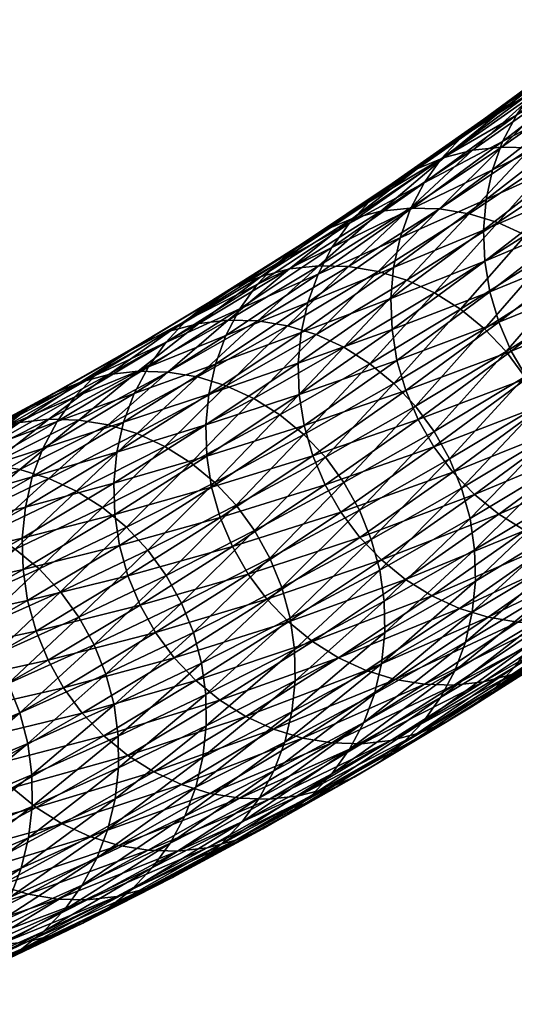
# Model space of a CAD drawing. Header units: centimetres. Extents: x -1886 to 2760, y -2774 to 68.
# Tile 42 of 77: x 0.897 to 1.247, y 59.888 to 60.585. Entities that reach past the tile are written whole.
import ezdxf

# ---------------------------------------------------------------- set-up
doc = ezdxf.new("R2010")
doc.units = ezdxf.units.CM
doc.layers.get('0').update_dxf_attribs({"true_color": 0x086e87})

msp = doc.modelspace()

# ---------------------------------------------------------------- meshes
at = {"color": 9, "true_color": 0xc1c1c1}
mesh = msp.add_polyface(dxfattribs=at)
corners = [(1.229767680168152, 60.39229965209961, -1122.025634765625), (1.295494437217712, 60.4431266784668, -1122.156127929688), (1.301878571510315, 60.42184448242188, -1122.155151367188), (1.23608124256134, 60.37096405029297, -1122.0244140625), (1.310805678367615, 60.40140533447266, -1122.153686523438), (1.226174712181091, 60.41412734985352, -1122.026245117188), (1.291827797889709, 60.46489715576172, -1122.156616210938), (1.22529661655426, 60.43607711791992, -1122.026245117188), (1.290871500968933, 60.48678588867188, -1122.156616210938), (1.231639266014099, 60.47881317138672, -1122.02490234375), (1.29706346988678, 60.5294075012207, -1122.154907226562), (1.292618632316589, 60.50841522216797, -1122.156005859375), (1.227118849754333, 60.457763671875, -1122.02587890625), (1.23884642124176, 60.49884796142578, -1122.0234375), (1.304200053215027, 60.54938507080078, -1122.1533203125), (1.24855363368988, 60.51755523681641, -1122.021606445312), (1.313838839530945, 60.56804275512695, -1122.151245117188), (1.325793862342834, 60.58506011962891, -1122.148803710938), (1.260571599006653, 60.53462600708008, -1122.019165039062), (1.274713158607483, 60.54974746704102, -1122.016479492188), (1.160463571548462, 60.36574172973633, -1121.8955078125), (1.159658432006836, 60.38774490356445, -1121.895751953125), (1.166152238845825, 60.43059539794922, -1121.894653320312), (1.161557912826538, 60.40948867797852, -1121.8955078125), (1.173431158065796, 60.45067977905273, -1121.893310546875), (1.183208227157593, 60.46943664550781, -1121.8916015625), (1.209491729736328, 60.50172424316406, -1121.88671875), (1.195290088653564, 60.48655700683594, -1121.889404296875), (1.225621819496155, 60.51462554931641, -1121.883666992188), (1.290787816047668, 60.56261825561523, -1122.013305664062), (1.160496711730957, 60.468994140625, -1121.753784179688), (1.243359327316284, 60.52511215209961, -1121.88037109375), (1.308483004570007, 60.57307052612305, -1122.009887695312), (1.178282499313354, 60.47951126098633, -1121.75048828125), (1.327475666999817, 60.58094787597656, -1122.006225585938), (1.262388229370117, 60.53302001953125, -1121.876831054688), (1.282389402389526, 60.53818511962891, -1121.873046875), (1.217384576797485, 60.49263000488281, -1121.743286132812), (1.197352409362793, 60.48744201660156, -1121.7470703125), (1.238061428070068, 60.49491119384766, -1121.739379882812), (1.303046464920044, 60.54045104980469, -1121.869140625), (1.259019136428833, 60.49431991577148, -1121.735473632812), (1.173230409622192, 60.45171356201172, -1121.609497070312), (1.194203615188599, 60.45113372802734, -1121.605590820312), (1.170964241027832, 60.40062713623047, -1121.467529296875), (1.23551869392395, 60.44147491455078, -1121.59765625), (1.215086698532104, 60.44770812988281, -1121.6015625), (1.300334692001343, 60.48466873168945, -1121.7275390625), (1.279899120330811, 60.49089431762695, -1121.7314453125), (1.323994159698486, 60.53985595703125, -1121.865112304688), (1.190567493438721, 60.3916130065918, -1121.463623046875), (1.255135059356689, 60.43247222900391, -1121.593872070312), (1.209038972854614, 60.38003921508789, -1121.4599609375), (1.273627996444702, 60.42091369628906, -1121.590209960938), (1.319966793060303, 60.47567367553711, -1121.723754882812), (1.241355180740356, 60.35010528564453, -1121.453247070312), (1.306012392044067, 60.39102554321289, -1121.583618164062), (1.290688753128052, 60.40702438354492, -1121.586791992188), (1.226071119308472, 60.36613082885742, -1121.456420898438)]
mesh.append_faces([[corners[k] for k in face] for face in [(0, 1, 2), (2, 3, 0), (3, 2, 4), (1, 0, 5), (5, 6, 1), (6, 5, 7), (7, 8, 6), (9, 10, 11), (11, 12, 9), (12, 11, 8), (8, 7, 12), (10, 9, 13), (13, 14, 10), (14, 13, 15), (15, 16, 14), (17, 18, 19), (16, 15, 18), (20, 5, 0), (21, 7, 5), (22, 9, 12), (23, 12, 7), (24, 13, 9), (13, 24, 25), (25, 15, 13), (26, 19, 18), (18, 27, 26), (27, 18, 15), (15, 25, 27), (19, 26, 28), (28, 29, 19), (30, 28, 26), (29, 28, 31), (31, 32, 29), (33, 31, 28), (34, 35, 36), (32, 31, 35), (37, 36, 35), (35, 38, 37), (38, 35, 31), (31, 33, 38), (36, 37, 39), (39, 40, 36), (40, 39, 41), (42, 39, 37), (39, 42, 43), (43, 41, 39), (44, 45, 46), (45, 47, 48), (48, 46, 45), (46, 48, 41), (41, 43, 46), (49, 41, 48), (45, 44, 50), (50, 51, 45), (51, 50, 52), (52, 53, 51), (47, 45, 51), (54, 51, 53), (55, 56, 57), (58, 57, 53), (53, 52, 58)]], dxfattribs={"vtx2": -1, "color": 9})
mesh = msp.add_polyface(dxfattribs=at)
corners = [(1.226174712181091, 60.41412734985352, -1122.026245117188), (1.160463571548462, 60.36574172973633, -1121.8955078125), (1.159658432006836, 60.38774490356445, -1121.895751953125), (1.227118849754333, 60.457763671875, -1122.02587890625), (1.161557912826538, 60.40948867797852, -1121.8955078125), (1.166152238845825, 60.43059539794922, -1121.894653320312), (1.22529661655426, 60.43607711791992, -1122.026245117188), (1.100703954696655, 60.38473892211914, -1121.764038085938), (1.096035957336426, 60.36358261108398, -1121.7646484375), (1.231639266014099, 60.47881317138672, -1122.02490234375), (1.173431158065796, 60.45067977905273, -1121.893310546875), (1.108056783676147, 60.40487289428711, -1121.762939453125), (1.117903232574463, 60.42367935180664, -1121.76123046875), (1.183208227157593, 60.46943664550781, -1121.8916015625), (1.04282546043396, 60.36142349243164, -1121.632080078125), (1.052742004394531, 60.38027572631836, -1121.630615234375), (1.014492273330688, 60.37174987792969, -1121.49560546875), (1.079281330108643, 60.41272735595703, -1121.626220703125), (1.064957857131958, 60.39748382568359, -1121.628662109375), (1.144313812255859, 60.45605087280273, -1121.756591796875), (1.130052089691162, 60.44084548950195, -1121.759155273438), (1.209491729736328, 60.50172424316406, -1121.88671875), (1.195290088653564, 60.48655700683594, -1121.889404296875), (1.160496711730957, 60.468994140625, -1121.753784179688), (1.225621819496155, 60.51462554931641, -1121.883666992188), (1.178282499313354, 60.47951126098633, -1121.75048828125), (1.030787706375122, 60.38476181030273, -1121.492919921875), (1.095519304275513, 60.42570877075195, -1121.62353515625), (1.048672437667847, 60.39533996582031, -1121.489868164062), (1.113352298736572, 60.43625640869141, -1121.620361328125), (1.08792519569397, 60.40855026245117, -1121.483032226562), (1.152528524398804, 60.44942092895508, -1121.61328125), (1.132463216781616, 60.4442138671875, -1121.616943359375), (1.067824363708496, 60.40332412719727, -1121.486572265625), (1.217384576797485, 60.49263000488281, -1121.743286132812), (1.197352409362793, 60.48744201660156, -1121.7470703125), (1.108651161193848, 60.41086196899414, -1121.479248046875), (1.173230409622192, 60.45171356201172, -1121.609497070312), (1.129644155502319, 60.41028213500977, -1121.475341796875), (1.194203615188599, 60.45113372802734, -1121.605590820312), (1.215086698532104, 60.44770812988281, -1121.6015625), (1.150532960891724, 60.40686416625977, -1121.471435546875), (1.170964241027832, 60.40062713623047, -1121.467529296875), (1.023675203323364, 60.37000274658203, -1121.352416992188), (1.003538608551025, 60.36476135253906, -1121.355834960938), (1.044430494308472, 60.37232971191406, -1121.3486328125), (1.065438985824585, 60.37176513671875, -1121.344848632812), (1.106770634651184, 60.36211013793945, -1121.337036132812), (1.086339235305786, 60.36834716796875, -1121.340942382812), (1.126365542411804, 60.35308837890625, -1121.333129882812), (1.190567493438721, 60.3916130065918, -1121.463623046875)]
mesh.append_faces([[corners[k] for k in face] for face in [(0, 1, 2), (3, 4, 5), (6, 2, 4), (7, 5, 4), (4, 8, 7), (8, 4, 2), (9, 5, 10), (5, 7, 11), (11, 10, 5), (10, 11, 12), (12, 13, 10), (14, 11, 7), (11, 14, 15), (15, 12, 11), (16, 17, 18), (17, 19, 20), (20, 18, 17), (18, 20, 12), (12, 15, 18), (19, 21, 22), (22, 20, 19), (20, 22, 13), (13, 12, 20), (21, 19, 23), (24, 23, 25), (17, 16, 26), (26, 27, 17), (27, 26, 28), (28, 29, 27), (19, 17, 27), (27, 23, 19), (23, 27, 29), (29, 25, 23), (30, 31, 32), (32, 33, 30), (31, 34, 35), (35, 32, 31), (33, 32, 29), (29, 28, 33), (32, 35, 25), (25, 29, 32), (31, 30, 36), (36, 37, 31), (37, 36, 38), (38, 39, 37), (34, 31, 37), (40, 41, 42), (41, 40, 39), (39, 38, 41), (43, 30, 33), (33, 44, 43), (44, 33, 28), (30, 43, 45), (45, 36, 30), (36, 45, 46), (46, 38, 36), (47, 42, 41), (48, 41, 38), (38, 46, 48), (49, 50, 42)]], dxfattribs={"vtx2": -1, "color": 9})
mesh = msp.add_polyface(dxfattribs=at)
corners = [(1.13758373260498, 60.2185173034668, -1121.755249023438), (1.203567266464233, 60.26475524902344, -1121.886840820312), (1.218975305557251, 60.24881744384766, -1121.883911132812), (1.152948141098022, 60.20254516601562, -1121.752197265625), (1.124259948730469, 60.23637390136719, -1121.757934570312), (1.19019079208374, 60.28257369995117, -1121.889526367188), (1.113146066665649, 60.25576782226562, -1121.76025390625), (1.179021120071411, 60.30192565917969, -1121.891723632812), (1.058479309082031, 60.19255065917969, -1121.626098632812), (1.047421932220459, 60.21198654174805, -1121.628540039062), (1.032645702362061, 60.25409698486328, -1121.632080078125), (1.098242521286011, 60.29779434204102, -1121.763549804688), (1.104414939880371, 60.27635955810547, -1121.762084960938), (1.038753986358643, 60.23262023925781, -1121.630493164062), (1.23608124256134, 60.37096405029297, -1122.0244140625), (1.170226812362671, 60.32247161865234, -1121.893432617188), (1.16398286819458, 60.34385681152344, -1121.894775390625), (1.229767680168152, 60.39229965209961, -1122.025634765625), (1.160463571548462, 60.36574172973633, -1121.8955078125), (1.094793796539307, 60.31972885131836, -1121.764404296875), (1.094062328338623, 60.3417854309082, -1121.764770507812), (1.159658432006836, 60.38774490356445, -1121.895751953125), (1.029268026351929, 60.27608108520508, -1121.633056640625), (1.028608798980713, 60.29818725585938, -1121.633544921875), (1.035399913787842, 60.34123611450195, -1121.633178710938), (1.100703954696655, 60.38473892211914, -1121.764038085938), (1.096035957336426, 60.36358261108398, -1121.7646484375), (1.030658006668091, 60.32003021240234, -1121.633666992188), (1.04282546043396, 60.36142349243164, -1121.632080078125), (1.150532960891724, 60.40686416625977, -1121.471435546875), (1.086339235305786, 60.36834716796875, -1121.340942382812), (1.106770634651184, 60.36211013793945, -1121.337036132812), (1.043038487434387, 60.32589340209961, -1121.206298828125), (1.02260410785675, 60.33213424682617, -1121.210205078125), (1.065438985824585, 60.37176513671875, -1121.344848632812), (1.170964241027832, 60.40062713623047, -1121.467529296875), (1.126365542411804, 60.35308837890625, -1121.333129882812), (1.062625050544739, 60.31686782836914, -1121.202392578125), (1.190567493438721, 60.3916130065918, -1121.463623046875), (1.144819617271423, 60.34149932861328, -1121.329345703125), (1.209038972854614, 60.38003921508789, -1121.4599609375), (1.081063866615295, 60.30526733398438, -1121.198608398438), (1.017871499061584, 60.27132034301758, -1121.067504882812), (1.050015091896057, 60.24127197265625, -1121.060546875), (1.113258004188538, 60.27525329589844, -1121.191650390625), (1.09804379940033, 60.29132461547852, -1121.195068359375), (1.03482973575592, 60.25736236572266, -1121.06396484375), (1.226071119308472, 60.36613082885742, -1121.456420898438), (1.161824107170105, 60.32757186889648, -1121.325805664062), (1.177070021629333, 60.3115234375, -1121.322509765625), (1.12640106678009, 60.25727844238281, -1121.188598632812), (1.190256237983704, 60.29357147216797, -1121.319580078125), (1.137306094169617, 60.23774719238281, -1121.185913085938), (1.201207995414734, 60.27407073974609, -1121.31689453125), (1.063119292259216, 60.22327041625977, -1121.057373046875), (1.073976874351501, 60.20371246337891, -1121.054565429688), (1.209760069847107, 60.25336074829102, -1121.314697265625), (1.145803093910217, 60.21700668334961, -1121.183471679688), (1.151721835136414, 60.19540786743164, -1121.181640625)]
mesh.append_faces([[corners[k] for k in face] for face in [(0, 1, 2), (2, 3, 0), (1, 0, 4), (4, 5, 1), (5, 4, 6), (6, 7, 5), (8, 4, 0), (9, 6, 4), (10, 11, 12), (12, 13, 10), (13, 12, 6), (6, 9, 13), (14, 15, 16), (11, 16, 15), (15, 12, 11), (12, 15, 7), (7, 6, 12), (17, 16, 18), (16, 11, 19), (19, 18, 16), (18, 19, 20), (20, 21, 18), (11, 10, 22), (22, 19, 11), (23, 20, 19), (24, 25, 26), (26, 27, 24), (27, 26, 20), (21, 20, 26), (25, 24, 28), (29, 30, 31), (32, 31, 30), (33, 30, 34), (35, 31, 36), (31, 32, 37), (37, 36, 31), (38, 36, 39), (39, 40, 38), (36, 37, 41), (41, 39, 36), (42, 41, 37), (43, 44, 45), (45, 46, 43), (46, 45, 41), (47, 48, 49), (40, 39, 48), (44, 49, 48), (48, 45, 44), (45, 48, 39), (39, 41, 45), (49, 44, 50), (50, 51, 49), (51, 50, 52), (52, 53, 51), (44, 43, 54), (54, 50, 44), (50, 54, 55), (55, 52, 50), (56, 57, 58), (57, 56, 53), (53, 52, 57)]], dxfattribs={"vtx2": -1, "color": 9})
mesh = msp.add_polyface(dxfattribs=at)
corners = [(1.26960289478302, 60.31338500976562, -1122.018310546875), (1.335584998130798, 60.36441421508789, -1122.149291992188), (1.351088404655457, 60.34855270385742, -1122.146484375), (1.285058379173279, 60.29748153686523, -1122.015380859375), (1.368298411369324, 60.33477783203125, -1122.143310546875), (1.302226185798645, 60.28367614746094, -1122.012084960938), (1.256172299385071, 60.33116149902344, -1122.020751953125), (1.322099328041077, 60.38214492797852, -1122.151733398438), (1.244941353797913, 60.35047149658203, -1122.022827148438), (1.310805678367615, 60.40140533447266, -1122.153686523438), (1.23608124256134, 60.37096405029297, -1122.0244140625), (1.34512186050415, 60.31158828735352, -1121.574829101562), (1.280239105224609, 60.2705192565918, -1121.443969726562), (1.283549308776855, 60.24848937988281, -1121.442749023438), (1.348499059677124, 60.28960418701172, -1121.57373046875), (1.284135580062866, 60.22634124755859, -1121.442138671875), (1.349158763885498, 60.26750183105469, -1121.5732421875), (1.277198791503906, 60.18319702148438, -1121.442260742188), (1.342367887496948, 60.22444915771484, -1121.57373046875), (1.347108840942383, 60.24565505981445, -1121.5732421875), (1.282014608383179, 60.20444869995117, -1121.44189453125), (1.27429986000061, 60.21448135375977, -1121.873291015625), (1.340469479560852, 60.26321792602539, -1122.0048828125), (1.360923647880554, 60.25700759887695, -1122.0009765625), (1.294743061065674, 60.2082633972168, -1121.869384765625), (1.381801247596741, 60.25358581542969, -1121.996948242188), (1.315621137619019, 60.20483779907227, -1121.865356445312), (1.254650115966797, 60.22346115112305, -1121.877075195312), (1.320798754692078, 60.27217864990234, -1122.008666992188), (1.188561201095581, 60.17714309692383, -1121.7451171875), (1.236106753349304, 60.23497772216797, -1121.880615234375), (1.170041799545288, 60.18868255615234, -1121.748779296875), (1.203567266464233, 60.26475524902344, -1121.886840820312), (1.218975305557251, 60.24881744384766, -1121.883911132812), (1.152948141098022, 60.20254516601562, -1121.752197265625), (1.19019079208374, 60.28257369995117, -1121.889526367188), (1.179021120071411, 60.30192565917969, -1121.891723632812), (1.16398286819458, 60.34385681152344, -1121.894775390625), (1.229767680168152, 60.39229965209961, -1122.025634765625), (1.170226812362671, 60.32247161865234, -1121.893432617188), (1.290688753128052, 60.40702438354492, -1121.586791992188), (1.226071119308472, 60.36613082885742, -1121.456420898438), (1.241355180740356, 60.35010528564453, -1121.453247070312), (1.306012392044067, 60.39102554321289, -1121.583618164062), (1.254583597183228, 60.33218383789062, -1121.450317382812), (1.319287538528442, 60.37313461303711, -1121.580810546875), (1.265587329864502, 60.31271362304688, -1121.44775390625), (1.330345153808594, 60.35369873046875, -1121.578369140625), (1.339014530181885, 60.33306884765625, -1121.576293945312), (1.274196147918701, 60.29204177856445, -1121.445678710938), (1.215740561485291, 60.2318000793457, -1121.312866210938), (1.218981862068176, 60.20973205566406, -1121.311645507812), (1.219500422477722, 60.18753814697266, -1121.310791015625), (1.177070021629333, 60.3115234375, -1121.322509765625), (1.161824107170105, 60.32757186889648, -1121.325805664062), (1.209038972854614, 60.38003921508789, -1121.4599609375), (1.190256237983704, 60.29357147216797, -1121.319580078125), (1.201207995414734, 60.27407073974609, -1121.31689453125), (1.209760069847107, 60.25336074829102, -1121.314697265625), (1.151721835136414, 60.19540786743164, -1121.181640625)]
mesh.append_faces([[corners[k] for k in face] for face in [(0, 1, 2), (2, 3, 0), (4, 5, 3), (1, 0, 6), (6, 7, 1), (7, 6, 8), (8, 9, 7), (9, 8, 10), (11, 12, 13), (13, 14, 11), (14, 13, 15), (15, 16, 14), (17, 18, 19), (19, 20, 17), (20, 19, 16), (16, 15, 20), (21, 22, 23), (23, 24, 21), (25, 26, 24), (22, 21, 27), (27, 28, 22), (29, 27, 21), (28, 27, 30), (30, 5, 28), (31, 30, 27), (32, 0, 3), (3, 33, 32), (33, 3, 5), (5, 30, 33), (34, 33, 30), (0, 32, 35), (35, 6, 0), (6, 35, 36), (36, 8, 6), (37, 38, 10), (39, 10, 8), (8, 36, 39), (40, 41, 42), (43, 42, 44), (44, 45, 43), (45, 44, 46), (46, 47, 45), (12, 11, 48), (48, 49, 12), (49, 48, 47), (47, 46, 49), (12, 50, 51), (51, 13, 12), (13, 51, 52), (52, 15, 13), (53, 42, 41), (54, 41, 55), (42, 53, 56), (56, 44, 42), (44, 56, 57), (57, 46, 44), (50, 12, 49), (49, 58, 50), (58, 49, 46), (46, 57, 58), (59, 50, 58)]], dxfattribs={"vtx2": -1, "color": 9})
mesh = msp.add_polyface(dxfattribs=at)
corners = [(0.9672985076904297, 60.21276092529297, -1121.500244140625), (1.032645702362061, 60.25409698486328, -1121.632080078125), (1.038753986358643, 60.23262023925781, -1121.630493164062), (0.9639892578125, 60.23479080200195, -1121.501342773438), (1.029268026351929, 60.27608108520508, -1121.633056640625), (0.9634029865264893, 60.25694274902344, -1121.502075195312), (1.028608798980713, 60.29818725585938, -1121.633544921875), (1.094793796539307, 60.31972885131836, -1121.764404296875), (0.9703402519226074, 60.30008316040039, -1121.501831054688), (1.035399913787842, 60.34123611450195, -1121.633178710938), (1.030658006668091, 60.32003021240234, -1121.633666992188), (0.9655246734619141, 60.27883148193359, -1121.502197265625), (1.094062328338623, 60.3417854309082, -1121.764770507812), (0.9778366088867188, 60.32031631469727, -1121.5009765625), (1.04282546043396, 60.36142349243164, -1121.632080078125), (0.9878249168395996, 60.33921432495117, -1121.499633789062), (1.052742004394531, 60.38027572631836, -1121.630615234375), (1.064957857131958, 60.39748382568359, -1121.628662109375), (1.000107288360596, 60.35646057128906, -1121.497802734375), (1.014492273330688, 60.37174987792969, -1121.49560546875), (0.9056246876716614, 60.26127243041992, -1121.370361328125), (0.9131949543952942, 60.28154754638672, -1121.36962890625), (0.923251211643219, 60.30048370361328, -1121.368408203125), (0.9500501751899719, 60.33309555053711, -1121.364624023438), (0.9356024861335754, 60.31777191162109, -1121.36669921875), (0.9664040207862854, 60.34614181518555, -1121.362060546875), (1.030787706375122, 60.38476181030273, -1121.492919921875), (0.984340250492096, 60.35675048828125, -1121.359130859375), (1.048672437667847, 60.39533996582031, -1121.489868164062), (0.9204555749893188, 60.32046508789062, -1121.22802734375), (1.003538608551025, 60.36476135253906, -1121.355834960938), (0.9598745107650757, 60.33376312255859, -1121.221435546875), (1.023675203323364, 60.37000274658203, -1121.352416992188), (0.939698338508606, 60.32849502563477, -1121.224853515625), (0.980660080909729, 60.33609771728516, -1121.217895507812), (1.044430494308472, 60.37232971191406, -1121.3486328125), (1.001691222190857, 60.33554458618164, -1121.214111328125), (1.065438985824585, 60.37176513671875, -1121.344848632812), (0.9174405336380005, 60.30214691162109, -1121.086669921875), (0.9384945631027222, 60.30160140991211, -1121.0830078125), (0.9173425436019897, 60.26027297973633, -1120.943969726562), (0.9798620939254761, 60.29195785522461, -1121.0751953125), (0.9594236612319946, 60.29819488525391, -1121.0791015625), (1.043038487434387, 60.32589340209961, -1121.206298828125), (1.02260410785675, 60.33213424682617, -1121.210205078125), (1.086339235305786, 60.36834716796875, -1121.340942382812), (0.9369248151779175, 60.25123596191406, -1120.940063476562), (0.9994460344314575, 60.28292465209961, -1121.071411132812), (0.9553400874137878, 60.2396240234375, -1120.936279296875), (1.017871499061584, 60.27132034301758, -1121.067504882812), (1.062625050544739, 60.31686782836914, -1121.202392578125), (0.9874388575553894, 60.20954513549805, -1120.929077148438), (1.050015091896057, 60.24127197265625, -1121.060546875), (1.03482973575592, 60.25736236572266, -1121.06396484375), (0.9722785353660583, 60.22565078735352, -1120.932495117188), (1.081063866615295, 60.30526733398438, -1121.198608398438), (1.000505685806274, 60.1915283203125, -1120.925903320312), (1.063119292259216, 60.22327041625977, -1121.057373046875)]
mesh.append_faces([[corners[k] for k in face] for face in [(0, 1, 2), (1, 0, 3), (3, 4, 1), (4, 3, 5), (5, 6, 4), (7, 4, 6), (8, 9, 10), (10, 11, 8), (11, 10, 6), (6, 5, 11), (12, 6, 10), (9, 8, 13), (13, 14, 9), (14, 13, 15), (15, 16, 14), (17, 18, 19), (18, 17, 16), (16, 15, 18), (20, 8, 11), (21, 13, 8), (22, 15, 13), (23, 19, 18), (18, 24, 23), (24, 18, 15), (15, 22, 24), (19, 23, 25), (25, 26, 19), (26, 25, 27), (27, 28, 26), (29, 27, 25), (28, 27, 30), (31, 32, 30), (30, 33, 31), (33, 30, 27), (27, 29, 33), (32, 31, 34), (34, 35, 32), (35, 34, 36), (36, 37, 35), (38, 34, 31), (39, 36, 34), (40, 41, 42), (41, 43, 44), (44, 42, 41), (42, 44, 36), (36, 39, 42), (45, 44, 43), (37, 36, 44), (46, 47, 41), (47, 46, 48), (48, 49, 47), (43, 41, 47), (47, 50, 43), (50, 47, 49), (51, 52, 53), (53, 54, 51), (54, 53, 49), (49, 48, 54), (55, 49, 53), (56, 57, 52)]], dxfattribs={"vtx2": -1, "color": 9})
mesh = msp.add_polyface(dxfattribs=at)
corners = [(0.8985422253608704, 60.21804046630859, -1121.370239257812), (0.9634029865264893, 60.25694274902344, -1121.502075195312), (0.9639892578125, 60.23479080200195, -1121.501342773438), (0.9655246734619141, 60.27883148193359, -1121.502197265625), (0.9007354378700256, 60.23997497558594, -1121.370483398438), (0.9056246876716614, 60.26127243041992, -1121.370361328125), (0.8413556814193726, 60.22476959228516, -1121.238403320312), (0.8363953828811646, 60.20343399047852, -1121.238525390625), (0.9703402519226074, 60.30008316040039, -1121.501831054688), (0.9131949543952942, 60.28154754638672, -1121.36962890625), (0.8489977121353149, 60.24508285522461, -1121.237915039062), (0.9778366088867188, 60.32031631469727, -1121.5009765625), (0.923251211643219, 60.30048370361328, -1121.368408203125), (0.859125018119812, 60.26406097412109, -1121.23681640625), (0.7853440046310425, 60.21090698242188, -1121.105834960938), (0.795540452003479, 60.22992324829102, -1121.104858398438), (0.8226014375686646, 60.26267623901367, -1121.101684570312), (0.8860539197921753, 60.29674530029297, -1121.233276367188), (0.8715420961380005, 60.28138732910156, -1121.235229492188), (0.8080254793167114, 60.24728393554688, -1121.103515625), (0.9500501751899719, 60.33309555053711, -1121.364624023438), (0.9356024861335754, 60.31777191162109, -1121.36669921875), (0.9024661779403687, 60.3098258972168, -1121.230834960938), (0.9664040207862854, 60.34614181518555, -1121.362060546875), (0.9204555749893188, 60.32046508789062, -1121.22802734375), (0.7944208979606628, 60.25468826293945, -1120.964965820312), (0.857115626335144, 60.28644943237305, -1121.0966796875), (0.8390733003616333, 60.27578735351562, -1121.099365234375), (0.8340181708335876, 60.26807403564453, -1120.958740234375), (0.8966225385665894, 60.2997932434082, -1121.09033203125), (0.8764077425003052, 60.29450607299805, -1121.093627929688), (0.8137611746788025, 60.26276779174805, -1120.962036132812), (0.9598745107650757, 60.33376312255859, -1121.221435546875), (0.939698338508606, 60.32849502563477, -1121.224853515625), (0.8548692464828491, 60.27044296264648, -1120.955322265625), (0.9174405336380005, 60.30214691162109, -1121.086669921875), (0.8759492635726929, 60.2699089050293, -1120.95166015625), (0.9384945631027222, 60.30160140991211, -1121.0830078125), (0.980660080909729, 60.33609771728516, -1121.217895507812), (0.9594236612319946, 60.29819488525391, -1121.0791015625), (0.8968950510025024, 60.26651000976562, -1120.94775390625), (0.9173425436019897, 60.26027297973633, -1120.943969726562), (0.9798620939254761, 60.29195785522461, -1121.0751953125), (0.9369248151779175, 60.25123596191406, -1120.940063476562), (0.7930452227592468, 60.24096298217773, -1120.823608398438), (0.8141531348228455, 60.24044036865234, -1120.819946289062), (0.8555750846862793, 60.23081207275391, -1120.812255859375), (0.8351187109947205, 60.23704528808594, -1120.816162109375), (0.7946553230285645, 60.20352935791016, -1120.680419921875), (0.875159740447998, 60.22177124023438, -1120.808471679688), (0.8935675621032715, 60.21015167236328, -1120.804565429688), (0.9553400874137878, 60.2396240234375, -1120.936279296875)]
mesh.append_faces([[corners[k] for k in face] for face in [(0, 1, 2), (3, 4, 5), (4, 3, 1), (1, 0, 4), (6, 5, 4), (4, 7, 6), (7, 4, 0), (8, 5, 9), (5, 6, 10), (10, 9, 5), (11, 9, 12), (9, 10, 13), (13, 12, 9), (14, 10, 6), (15, 13, 10), (16, 17, 18), (18, 19, 16), (19, 18, 13), (13, 15, 19), (17, 20, 21), (21, 18, 17), (18, 21, 12), (12, 13, 18), (20, 17, 22), (22, 23, 20), (23, 22, 24), (25, 26, 27), (17, 16, 27), (27, 22, 17), (22, 27, 26), (26, 24, 22), (28, 29, 30), (30, 31, 28), (29, 32, 33), (33, 30, 29), (31, 30, 26), (26, 25, 31), (30, 33, 24), (24, 26, 30), (29, 28, 34), (34, 35, 29), (35, 34, 36), (36, 37, 35), (32, 29, 35), (38, 35, 37), (39, 40, 41), (40, 39, 37), (37, 36, 40), (42, 41, 43), (44, 34, 28), (34, 44, 45), (45, 36, 34), (46, 41, 40), (40, 47, 46), (47, 40, 36), (36, 45, 47), (48, 46, 47), (41, 46, 49), (49, 43, 41), (43, 49, 50), (50, 51, 43)]], dxfattribs={"vtx2": -1, "color": 9})
mesh = msp.add_polyface(dxfattribs=at)
corners = [(1.12263298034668, 60.13321685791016, -1121.613037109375), (1.056969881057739, 60.09167098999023, -1121.480590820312), (1.038497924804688, 60.10324478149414, -1121.484252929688), (1.006181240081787, 60.1331787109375, -1121.490966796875), (1.071754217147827, 60.17465972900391, -1121.623291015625), (1.087077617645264, 60.15866088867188, -1121.6201171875), (1.021466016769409, 60.11715316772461, -1121.48779296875), (1.104139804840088, 60.14477157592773, -1121.61669921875), (0.9929542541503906, 60.15110015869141, -1121.493896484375), (1.058479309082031, 60.19255065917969, -1121.626098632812), (0.9819502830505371, 60.17057037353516, -1121.496459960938), (1.047421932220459, 60.21198654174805, -1121.628540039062), (1.124259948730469, 60.23637390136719, -1121.757934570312), (1.038753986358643, 60.23262023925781, -1121.630493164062), (0.9733412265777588, 60.19124221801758, -1121.49853515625), (0.9672985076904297, 60.21276092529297, -1121.500244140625), (1.088281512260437, 60.16131591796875, -1121.050048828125), (1.025520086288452, 60.12948608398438, -1120.918212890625), (1.028573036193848, 60.1073112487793, -1120.91650390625), (1.091396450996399, 60.1391716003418, -1121.048461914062), (1.028889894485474, 60.08501052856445, -1120.915283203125), (1.091776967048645, 60.11690139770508, -1121.04736328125), (1.021389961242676, 60.04154968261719, -1120.914306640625), (1.08441436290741, 60.07351303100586, -1121.046630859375), (1.089445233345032, 60.09488677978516, -1121.046752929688), (1.026489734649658, 60.06295776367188, -1120.91455078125), (1.013606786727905, 60.02116394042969, -1120.91455078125), (1.076701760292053, 60.05316162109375, -1121.047119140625), (1.011270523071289, 60.04347610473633, -1121.343994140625), (1.076572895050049, 60.08265686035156, -1121.476684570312), (1.097003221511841, 60.07642364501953, -1121.472778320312), (1.031700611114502, 60.03723526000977, -1121.340087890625), (1.117895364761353, 60.072998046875, -1121.468872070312), (0.9916756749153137, 60.05249786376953, -1121.347778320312), (0.9732237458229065, 60.06407928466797, -1121.3515625), (0.940970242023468, 60.09405899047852, -1121.3583984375), (0.9562180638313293, 60.07801055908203, -1121.355102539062), (0.9277861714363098, 60.11200714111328, -1121.361450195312), (0.9168336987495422, 60.13150787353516, -1121.364013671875), (0.9023016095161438, 60.17377853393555, -1121.368041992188), (0.9082823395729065, 60.15221786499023, -1121.3662109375), (1.050015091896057, 60.24127197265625, -1121.060546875), (0.9874388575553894, 60.20954513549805, -1120.929077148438), (1.000505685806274, 60.1915283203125, -1120.925903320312), (1.063119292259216, 60.22327041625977, -1121.057373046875), (1.011319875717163, 60.17194366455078, -1120.922973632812), (1.073976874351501, 60.20371246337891, -1121.054565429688), (1.082421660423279, 60.18294525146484, -1121.052124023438), (1.019714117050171, 60.15114974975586, -1120.92041015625), (0.9635341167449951, 60.09989929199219, -1120.7861328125), (0.9665279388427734, 60.07769775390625, -1120.784301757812), (0.9667823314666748, 60.05536270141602, -1120.782958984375), (0.9643154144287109, 60.03328323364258, -1120.782104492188), (0.9256236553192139, 60.18004989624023, -1120.79736328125), (0.9722785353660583, 60.22565078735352, -1120.932495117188), (0.9386601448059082, 60.16201400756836, -1120.794067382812), (0.9494333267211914, 60.14241027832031, -1120.791137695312), (0.9577805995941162, 60.12158966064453, -1120.788452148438)]
mesh.append_faces([[corners[k] for k in face] for face in [(0, 1, 2), (3, 4, 5), (5, 6, 3), (6, 5, 7), (7, 2, 6), (4, 3, 8), (8, 9, 4), (9, 8, 10), (10, 11, 9), (12, 9, 11), (13, 14, 15), (14, 13, 11), (11, 10, 14), (16, 17, 18), (18, 19, 16), (19, 18, 20), (20, 21, 19), (22, 23, 24), (24, 25, 22), (25, 24, 21), (21, 20, 25), (26, 27, 23), (28, 29, 30), (30, 31, 28), (31, 30, 32), (29, 28, 33), (33, 1, 29), (1, 33, 34), (34, 2, 1), (35, 3, 6), (6, 36, 35), (36, 6, 2), (2, 34, 36), (3, 35, 37), (37, 8, 3), (38, 10, 8), (39, 15, 14), (40, 14, 10), (41, 42, 43), (44, 43, 45), (45, 46, 44), (17, 16, 47), (47, 48, 17), (48, 47, 46), (46, 45, 48), (17, 49, 50), (50, 18, 17), (18, 50, 51), (51, 20, 18), (52, 25, 20), (20, 51, 52), (53, 42, 54), (42, 53, 55), (55, 43, 42), (43, 55, 56), (56, 45, 43), (49, 17, 48), (48, 57, 49), (57, 48, 45), (45, 56, 57)]], dxfattribs={"vtx2": -1, "color": 9})
mesh = msp.add_polyface(dxfattribs=at)
corners = [(0.8762201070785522, 60.05727386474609, -1121.2255859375), (0.940970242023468, 60.09405899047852, -1121.3583984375), (0.9562180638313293, 60.07801055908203, -1121.355102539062), (0.8914352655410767, 60.04120254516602, -1121.22216796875), (0.9732237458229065, 60.06407928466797, -1121.3515625), (0.8630770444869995, 60.07524871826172, -1121.228637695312), (0.9277861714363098, 60.11200714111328, -1121.361450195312), (0.9929542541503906, 60.15110015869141, -1121.493896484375), (0.9168336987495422, 60.13150787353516, -1121.364013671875), (0.8521727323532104, 60.09477996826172, -1121.231323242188), (0.7989257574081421, 60.04079818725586, -1121.095581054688), (0.7880676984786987, 60.06035614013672, -1121.098388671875), (0.779624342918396, 60.08112716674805, -1121.100830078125), (0.843675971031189, 60.11552047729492, -1121.233642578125), (0.9733412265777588, 60.19124221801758, -1121.49853515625), (0.9082823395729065, 60.15221786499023, -1121.3662109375), (0.9023016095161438, 60.17377853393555, -1121.368041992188), (0.9819502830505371, 60.17057037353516, -1121.496459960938), (0.8377553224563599, 60.13711929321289, -1121.235595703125), (0.9672985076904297, 60.21276092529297, -1121.500244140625), (0.899060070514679, 60.19584655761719, -1121.369384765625), (0.9639892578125, 60.23479080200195, -1121.501342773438), (0.834579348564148, 60.15922546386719, -1121.237060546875), (0.8985422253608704, 60.21804046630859, -1121.370239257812), (0.834131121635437, 60.18145751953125, -1121.238037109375), (0.7776318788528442, 60.19055557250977, -1121.106201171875), (0.8413556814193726, 60.22476959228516, -1121.238403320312), (0.8363953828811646, 60.20343399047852, -1121.238525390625), (0.9635341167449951, 60.09989929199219, -1120.7861328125), (0.902414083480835, 60.07251358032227, -1120.653930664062), (0.9053521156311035, 60.0502815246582, -1120.651977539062), (0.9665279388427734, 60.07769775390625, -1120.784301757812), (0.9055464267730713, 60.02791976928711, -1120.650390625), (0.9667823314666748, 60.05536270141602, -1120.782958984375), (0.8451416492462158, 60.0250244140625, -1120.519287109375), (0.8555750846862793, 60.23081207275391, -1120.812255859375), (0.7946553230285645, 60.20352935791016, -1120.680419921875), (0.8142437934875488, 60.19449234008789, -1120.676635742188), (0.875159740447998, 60.22177124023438, -1120.808471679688), (0.8326458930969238, 60.18286895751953, -1120.672729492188), (0.8935675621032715, 60.21015167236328, -1120.804565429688), (0.8046615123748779, 60.12758255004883, -1120.533203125), (0.8646657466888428, 60.15274429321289, -1120.665405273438), (0.8495564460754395, 60.16887664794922, -1120.6689453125), (0.7895693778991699, 60.14372634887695, -1120.536865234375), (0.9722785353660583, 60.22565078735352, -1120.932495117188), (0.9104914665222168, 60.19617080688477, -1120.800903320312), (0.9256236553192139, 60.18004989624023, -1120.79736328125), (0.9553400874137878, 60.2396240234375, -1120.936279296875), (0.8776736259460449, 60.13468933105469, -1120.662109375), (0.9386601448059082, 60.16201400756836, -1120.794067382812), (0.8884105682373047, 60.11506652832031, -1120.659057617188), (0.9494333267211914, 60.14241027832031, -1120.791137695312), (0.8176412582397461, 60.10951614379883, -1120.52978515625), (0.8283431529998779, 60.08987426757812, -1120.526611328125), (0.8422574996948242, 60.04727935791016, -1120.521362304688), (0.8967125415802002, 60.09422302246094, -1120.65625), (0.8366024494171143, 60.06901168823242, -1120.523803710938), (0.9577805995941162, 60.12158966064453, -1120.788452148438)]
mesh.append_faces([[corners[k] for k in face] for face in [(0, 1, 2), (2, 3, 0), (3, 2, 4), (1, 0, 5), (5, 6, 1), (7, 6, 8), (6, 5, 9), (9, 8, 6), (10, 5, 0), (11, 9, 5), (12, 13, 9), (14, 15, 16), (17, 8, 15), (18, 16, 15), (15, 13, 18), (13, 15, 8), (8, 9, 13), (19, 16, 20), (20, 21, 19), (16, 18, 22), (22, 20, 16), (21, 20, 23), (20, 22, 24), (24, 23, 20), (25, 26, 27), (23, 24, 27), (28, 29, 30), (30, 31, 28), (31, 30, 32), (32, 33, 31), (34, 30, 29), (35, 36, 37), (37, 38, 35), (38, 37, 39), (39, 40, 38), (41, 42, 43), (44, 43, 39), (45, 46, 47), (46, 45, 48), (48, 40, 46), (42, 47, 46), (46, 43, 42), (43, 46, 40), (40, 39, 43), (47, 42, 49), (49, 50, 47), (50, 49, 51), (51, 52, 50), (42, 41, 53), (53, 49, 42), (49, 53, 54), (54, 51, 49), (55, 29, 56), (56, 57, 55), (57, 56, 51), (51, 54, 57), (29, 28, 58), (58, 56, 29), (56, 58, 52), (52, 51, 56)]], dxfattribs={"vtx2": -1, "color": 9})
mesh = msp.add_polyface(dxfattribs=at)
corners = [(1.225238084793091, 60.11626815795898, -1121.593505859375), (1.159610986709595, 60.07473373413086, -1121.461181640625), (1.138885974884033, 60.07242584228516, -1121.464965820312), (1.204537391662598, 60.11397171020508, -1121.597412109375), (1.117895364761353, 60.072998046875, -1121.468872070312), (1.183563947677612, 60.11455535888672, -1121.601318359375), (1.076572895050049, 60.08265686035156, -1121.476684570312), (1.142248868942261, 60.12421035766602, -1121.609130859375), (1.16267991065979, 60.11798095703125, -1121.605224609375), (1.097003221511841, 60.07642364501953, -1121.472778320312), (1.228627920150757, 60.16192626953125, -1121.737426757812), (1.056969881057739, 60.09167098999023, -1121.480590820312), (1.12263298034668, 60.13321685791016, -1121.613037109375), (1.038497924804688, 60.10324478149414, -1121.484252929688), (1.104139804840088, 60.14477157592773, -1121.61669921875), (1.208190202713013, 60.16815185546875, -1121.741333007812), (1.188561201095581, 60.17714309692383, -1121.7451171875), (1.170041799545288, 60.18868255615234, -1121.748779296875), (1.071754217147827, 60.17465972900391, -1121.623291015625), (1.13758373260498, 60.2185173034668, -1121.755249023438), (1.152948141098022, 60.20254516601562, -1121.752197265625), (1.087077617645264, 60.15866088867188, -1121.6201171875), (1.236106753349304, 60.23497772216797, -1121.880615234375), (1.058479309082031, 60.19255065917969, -1121.626098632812), (1.215740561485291, 60.2318000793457, -1121.312866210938), (1.151721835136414, 60.19540786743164, -1121.181640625), (1.154898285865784, 60.17330169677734, -1121.18017578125), (1.218981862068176, 60.20973205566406, -1121.311645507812), (1.155346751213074, 60.15106964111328, -1121.17919921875), (1.088281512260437, 60.16131591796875, -1121.050048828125), (1.091396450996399, 60.1391716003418, -1121.048461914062), (1.091776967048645, 60.11690139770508, -1121.04736328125), (1.08441436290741, 60.07351303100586, -1121.046630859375), (1.148122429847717, 60.10775756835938, -1121.1787109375), (1.153083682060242, 60.12909317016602, -1121.1787109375), (1.089445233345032, 60.09488677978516, -1121.046752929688), (1.217305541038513, 60.16560363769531, -1121.310424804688), (1.219500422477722, 60.18753814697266, -1121.310791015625), (1.21241819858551, 60.14430618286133, -1121.310668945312), (1.140481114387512, 60.08744049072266, -1121.179321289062), (1.204847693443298, 60.1240348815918, -1121.311401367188), (1.130353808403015, 60.06846237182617, -1121.180419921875), (1.194789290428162, 60.10509490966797, -1121.312622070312), (1.076701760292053, 60.05316162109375, -1121.047119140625), (1.066504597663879, 60.03414535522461, -1121.047973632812), (1.103423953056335, 60.0357780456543, -1121.183959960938), (1.167991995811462, 60.07248306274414, -1121.31640625), (1.182440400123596, 60.08780670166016, -1121.314208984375), (1.117935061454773, 60.05113983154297, -1121.181884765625), (1.233044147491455, 60.11153411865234, -1121.448608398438), (1.151636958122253, 60.0594367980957, -1121.318969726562), (1.087012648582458, 60.02270126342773, -1121.186401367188), (1.216748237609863, 60.0985221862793, -1121.451293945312), (1.13370144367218, 60.048828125, -1121.321899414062), (1.198865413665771, 60.08794403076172, -1121.454345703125), (1.094366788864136, 60.03557586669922, -1121.32861328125), (1.179711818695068, 60.07995986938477, -1121.457641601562), (1.11450469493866, 60.04082107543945, -1121.325073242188), (1.073611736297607, 60.03325271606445, -1121.332275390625), (1.052602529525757, 60.03381729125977, -1121.336059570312), (1.145803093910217, 60.21700668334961, -1121.183471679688), (1.082421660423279, 60.18294525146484, -1121.052124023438), (1.137306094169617, 60.23774719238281, -1121.185913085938), (1.073976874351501, 60.20371246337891, -1121.054565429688)]
mesh.append_faces([[corners[k] for k in face] for face in [(0, 1, 2), (2, 3, 0), (3, 2, 4), (4, 5, 3), (6, 7, 8), (8, 9, 6), (10, 8, 7), (9, 8, 5), (5, 4, 9), (7, 6, 11), (11, 12, 7), (13, 14, 12), (15, 7, 12), (12, 16, 15), (16, 12, 14), (14, 17, 16), (18, 19, 20), (20, 21, 18), (21, 20, 17), (17, 14, 21), (22, 17, 20), (19, 18, 23), (24, 25, 26), (27, 26, 28), (25, 29, 30), (30, 26, 25), (26, 30, 31), (31, 28, 26), (32, 33, 34), (34, 35, 32), (35, 34, 28), (28, 31, 35), (36, 34, 33), (37, 28, 34), (38, 33, 39), (39, 40, 38), (40, 39, 41), (41, 42, 40), (33, 32, 43), (43, 39, 33), (39, 43, 44), (44, 41, 39), (45, 46, 47), (47, 48, 45), (48, 47, 42), (42, 41, 48), (49, 46, 50), (51, 50, 46), (52, 50, 53), (53, 54, 52), (55, 1, 56), (56, 57, 55), (57, 56, 54), (54, 53, 57), (58, 2, 1), (59, 4, 2), (29, 25, 60), (60, 61, 29), (61, 60, 62), (62, 63, 61)]], dxfattribs={"vtx2": -1, "color": 9})
mesh = msp.add_polyface(dxfattribs=at)
corners = [(1.342367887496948, 60.22444915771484, -1121.57373046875), (1.277198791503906, 60.18319702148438, -1121.442260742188), (1.269699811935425, 60.1629638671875, -1121.443115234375), (1.334941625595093, 60.20426177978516, -1121.57470703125), (1.259712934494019, 60.14406967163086, -1121.444458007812), (1.325024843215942, 60.18540954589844, -1121.576171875), (1.233044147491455, 60.11153411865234, -1121.448608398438), (1.298486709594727, 60.15295791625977, -1121.58056640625), (1.312809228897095, 60.16820526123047, -1121.578125), (1.247429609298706, 60.1268196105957, -1121.4462890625), (1.378474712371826, 60.21197509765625, -1121.709716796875), (1.216748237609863, 60.0985221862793, -1121.451293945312), (1.282247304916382, 60.13997650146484, -1121.583374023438), (1.198865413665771, 60.08794403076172, -1121.454345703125), (1.264413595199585, 60.12942886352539, -1121.58642578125), (1.364212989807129, 60.1967658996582, -1121.712280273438), (1.348030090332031, 60.18382263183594, -1121.715209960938), (1.330244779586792, 60.17330551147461, -1121.718383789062), (1.159610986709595, 60.07473373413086, -1121.461181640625), (1.225238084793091, 60.11626815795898, -1121.593505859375), (1.24530291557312, 60.12147521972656, -1121.58984375), (1.179711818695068, 60.07995986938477, -1121.457641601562), (1.291144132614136, 60.16018676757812, -1121.7255859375), (1.311176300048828, 60.16537475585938, -1121.721923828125), (1.377225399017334, 60.21167373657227, -1121.853637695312), (1.357223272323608, 60.20650863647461, -1121.857421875), (1.270466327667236, 60.15790939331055, -1121.7294921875), (1.336568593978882, 60.20424270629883, -1121.861328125), (1.249505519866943, 60.15850067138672, -1121.7333984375), (1.315621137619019, 60.20483779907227, -1121.865356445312), (1.204537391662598, 60.11397171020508, -1121.597412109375), (1.183563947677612, 60.11455535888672, -1121.601318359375), (1.142248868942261, 60.12421035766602, -1121.609130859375), (1.208190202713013, 60.16815185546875, -1121.741333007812), (1.228627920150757, 60.16192626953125, -1121.737426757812), (1.16267991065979, 60.11798095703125, -1121.605224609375), (1.27429986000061, 60.21448135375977, -1121.873291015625), (1.294743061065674, 60.2082633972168, -1121.869384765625), (1.188561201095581, 60.17714309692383, -1121.7451171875), (1.254650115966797, 60.22346115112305, -1121.877075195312), (1.170041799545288, 60.18868255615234, -1121.748779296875), (1.154898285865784, 60.17330169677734, -1121.18017578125), (1.218981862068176, 60.20973205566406, -1121.311645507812), (1.215740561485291, 60.2318000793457, -1121.312866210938), (1.155346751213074, 60.15106964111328, -1121.17919921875), (1.219500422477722, 60.18753814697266, -1121.310791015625), (1.21241819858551, 60.14430618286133, -1121.310668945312), (1.282014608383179, 60.20444869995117, -1121.44189453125), (1.217305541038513, 60.16560363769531, -1121.310424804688), (1.284135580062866, 60.22634124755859, -1121.442138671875), (1.148122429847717, 60.10775756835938, -1121.1787109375), (1.153083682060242, 60.12909317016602, -1121.1787109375), (1.204847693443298, 60.1240348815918, -1121.311401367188), (1.194789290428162, 60.10509490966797, -1121.312622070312), (1.167991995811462, 60.07248306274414, -1121.31640625), (1.182440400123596, 60.08780670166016, -1121.314208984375), (1.151636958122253, 60.0594367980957, -1121.318969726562)]
mesh.append_faces([[corners[k] for k in face] for face in [(0, 1, 2), (2, 3, 0), (3, 2, 4), (4, 5, 3), (6, 7, 8), (8, 9, 6), (10, 8, 7), (9, 8, 5), (5, 4, 9), (7, 6, 11), (11, 12, 7), (12, 11, 13), (13, 14, 12), (15, 7, 12), (12, 16, 15), (16, 12, 14), (14, 17, 16), (18, 19, 20), (20, 21, 18), (19, 22, 23), (23, 20, 19), (21, 20, 14), (14, 13, 21), (20, 23, 17), (17, 14, 20), (24, 23, 22), (25, 22, 26), (26, 27, 25), (27, 26, 28), (28, 29, 27), (22, 19, 30), (30, 26, 22), (26, 30, 31), (31, 28, 26), (32, 33, 34), (35, 34, 28), (28, 31, 35), (33, 36, 37), (37, 34, 33), (34, 37, 29), (29, 28, 34), (36, 33, 38), (39, 38, 40), (41, 42, 43), (44, 45, 42), (46, 1, 47), (47, 48, 46), (48, 47, 49), (49, 45, 48), (50, 46, 48), (51, 48, 45), (1, 46, 52), (52, 2, 1), (2, 52, 53), (53, 4, 2), (54, 6, 9), (9, 55, 54), (55, 9, 4), (4, 53, 55), (56, 11, 6)]], dxfattribs={"vtx2": -1, "color": 9})
mesh = msp.add_polyface(dxfattribs=at)
corners = [(1.08441436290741, 60.07351303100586, -1121.046630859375), (1.021389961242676, 60.04154968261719, -1120.914306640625), (1.013606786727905, 60.02116394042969, -1120.91455078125), (1.076701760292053, 60.05316162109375, -1121.047119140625), (1.003341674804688, 60.00211334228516, -1120.915283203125), (1.066504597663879, 60.03414535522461, -1121.047973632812), (0.9761502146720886, 59.96929550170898, -1120.918334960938), (1.039445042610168, 60.00139236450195, -1121.05126953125), (1.054019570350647, 60.01678466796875, -1121.049438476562), (0.9907914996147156, 59.98471832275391, -1120.916625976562), (1.103423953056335, 60.0357780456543, -1121.183959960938), (1.117935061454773, 60.05113983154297, -1121.181884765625), (1.130353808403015, 60.06846237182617, -1121.180419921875), (1.167991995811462, 60.07248306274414, -1121.31640625), (1.087012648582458, 60.02270126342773, -1121.186401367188), (1.151636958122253, 60.0594367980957, -1121.318969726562), (1.069021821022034, 60.01206588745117, -1121.189208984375), (1.13370144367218, 60.048828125, -1121.321899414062), (0.9596189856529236, 59.95615768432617, -1120.920532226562), (1.022971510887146, 59.98828506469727, -1121.053588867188), (0.9415208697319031, 59.94546890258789, -1120.923095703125), (1.004928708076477, 59.97761917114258, -1121.056274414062), (0.9019233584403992, 59.93208312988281, -1120.92919921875), (0.965422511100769, 59.96427917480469, -1121.062622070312), (0.9856389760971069, 59.96956253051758, -1121.059326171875), (1.029604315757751, 59.9987678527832, -1121.195678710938), (1.049779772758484, 60.00403213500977, -1121.192260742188), (0.9221808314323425, 59.9373893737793, -1120.926025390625), (1.094366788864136, 60.03557586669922, -1121.32861328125), (1.11450469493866, 60.04082107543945, -1121.325073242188), (1.159610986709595, 60.07473373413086, -1121.461181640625), (1.073611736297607, 60.03325271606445, -1121.332275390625), (1.008819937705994, 59.99642944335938, -1121.199340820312), (1.138885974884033, 60.07242584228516, -1121.464965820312), (1.052602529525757, 60.03381729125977, -1121.336059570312), (0.9877873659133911, 59.99698257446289, -1121.203125), (0.9446054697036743, 59.9619255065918, -1121.066162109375), (0.9235504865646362, 59.96247100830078, -1121.069946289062), (0.9026216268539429, 59.96587753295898, -1121.07373046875), (0.9668735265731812, 60.00039672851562, -1121.20703125), (1.117895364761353, 60.072998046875, -1121.468872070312), (1.031700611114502, 60.03723526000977, -1121.340087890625), (0.9464410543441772, 60.00663375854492, -1121.2109375), (1.011270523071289, 60.04347610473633, -1121.343994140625), (0.9268521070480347, 60.01566314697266, -1121.21484375), (0.9916756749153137, 60.05249786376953, -1121.347778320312), (0.9084159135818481, 60.02725982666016, -1121.218627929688), (0.9732237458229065, 60.06407928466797, -1121.3515625), (0.9591479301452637, 60.01183700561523, -1120.78173828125), (1.026489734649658, 60.06295776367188, -1120.91455078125), (0.9643154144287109, 60.03328323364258, -1120.782104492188), (0.9512975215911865, 59.99141693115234, -1120.781860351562), (0.9409654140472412, 59.97233581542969, -1120.782470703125), (0.9136407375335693, 59.93946075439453, -1120.78515625), (0.9283449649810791, 59.95491027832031, -1120.783569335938)]
mesh.append_faces([[corners[k] for k in face] for face in [(0, 1, 2), (3, 2, 4), (4, 5, 3), (6, 7, 8), (8, 9, 6), (7, 10, 11), (11, 8, 7), (9, 8, 5), (5, 4, 9), (8, 11, 12), (12, 5, 8), (13, 10, 14), (15, 14, 16), (16, 17, 15), (7, 6, 18), (18, 19, 7), (19, 18, 20), (20, 21, 19), (10, 7, 19), (19, 14, 10), (14, 19, 21), (21, 16, 14), (22, 23, 24), (23, 25, 26), (26, 24, 23), (27, 24, 21), (21, 20, 27), (24, 26, 16), (16, 21, 24), (25, 28, 29), (29, 26, 25), (26, 29, 17), (17, 16, 26), (30, 28, 31), (28, 25, 32), (32, 31, 28), (33, 31, 34), (31, 32, 35), (35, 34, 31), (25, 23, 36), (36, 32, 25), (32, 36, 37), (37, 35, 32), (38, 39, 35), (40, 34, 41), (42, 43, 41), (41, 39, 42), (39, 41, 34), (34, 35, 39), (43, 42, 44), (44, 45, 43), (46, 47, 45), (48, 1, 49), (49, 50, 48), (1, 48, 51), (51, 2, 1), (2, 51, 52), (52, 4, 2), (53, 6, 9), (54, 9, 4), (4, 52, 54)]], dxfattribs={"vtx2": -1, "color": 9})
mesh = msp.add_polyface(dxfattribs=at)
corners = [(0.9856389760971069, 59.96956253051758, -1121.059326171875), (0.9221808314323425, 59.9373893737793, -1120.926025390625), (0.9019233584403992, 59.93208312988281, -1120.92919921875), (0.965422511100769, 59.96427917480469, -1121.062622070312), (0.881072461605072, 59.92971420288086, -1120.932739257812), (0.9446054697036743, 59.9619255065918, -1121.066162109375), (0.8599910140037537, 59.93024826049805, -1120.936401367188), (0.9235504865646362, 59.96247100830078, -1121.069946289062), (0.8185991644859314, 59.93988800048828, -1120.944091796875), (0.8821829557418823, 59.97211456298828, -1121.07763671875), (0.9026216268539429, 59.96587753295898, -1121.07373046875), (0.8390452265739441, 59.93365097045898, -1120.940185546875), (0.9464410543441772, 60.00663375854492, -1121.2109375), (0.9668735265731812, 60.00039672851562, -1121.20703125), (0.9877873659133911, 59.99698257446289, -1121.203125), (0.9916756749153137, 60.05249786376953, -1121.347778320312), (0.9268521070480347, 60.01566314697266, -1121.21484375), (0.9084159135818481, 60.02725982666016, -1121.218627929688), (0.7990159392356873, 59.94892120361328, -1120.947998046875), (0.8625987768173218, 59.98114776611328, -1121.08154296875), (0.8441740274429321, 59.99275207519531, -1121.085327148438), (0.8120299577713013, 60.02280044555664, -1121.092407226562), (0.8762201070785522, 60.05727386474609, -1121.2255859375), (0.8914352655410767, 60.04120254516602, -1121.22216796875), (0.8272162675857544, 60.00671005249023, -1121.088989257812), (0.9732237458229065, 60.06407928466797, -1121.3515625), (0.902414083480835, 60.07251358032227, -1120.653930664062), (0.8422574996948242, 60.04727935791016, -1120.521362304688), (0.8451416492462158, 60.0250244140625, -1120.519287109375), (0.9053521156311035, 60.0502815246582, -1120.651977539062), (0.8452770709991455, 60.00263595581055, -1120.517700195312), (0.9055464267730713, 60.02791976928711, -1120.650390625), (0.837388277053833, 59.9589958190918, -1120.515869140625), (0.897782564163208, 59.98433685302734, -1120.64892578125), (0.9030163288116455, 60.00580596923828, -1120.6494140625), (0.8426854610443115, 59.98049926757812, -1120.516479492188), (0.9591479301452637, 60.01183700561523, -1120.78173828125), (0.9643154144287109, 60.03328323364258, -1120.782104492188), (0.9667823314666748, 60.05536270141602, -1120.782958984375), (0.8898663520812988, 59.96388244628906, -1120.64892578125), (0.9512975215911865, 59.99141693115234, -1120.781860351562), (0.879464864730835, 59.94477462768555, -1120.649291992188), (0.9409654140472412, 59.97233581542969, -1120.782470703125), (0.8294060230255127, 59.93851852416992, -1120.515625), (0.8189384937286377, 59.91938018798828, -1120.515991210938), (0.8061892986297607, 59.90190124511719, -1120.516845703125), (0.86678147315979, 59.92731857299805, -1120.650268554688), (0.9907914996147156, 59.98471832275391, -1120.916625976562), (0.9283449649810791, 59.95491027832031, -1120.783569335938), (0.9136407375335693, 59.93946075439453, -1120.78515625), (0.8520114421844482, 59.91183853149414, -1120.651733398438), (0.9761502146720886, 59.96929550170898, -1120.918334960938), (0.8970491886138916, 59.92629241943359, -1120.787231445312), (0.9596189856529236, 59.95615768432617, -1120.920532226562), (0.8353619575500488, 59.89864730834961, -1120.653686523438), (0.8788971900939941, 59.91557693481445, -1120.789672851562), (0.9415208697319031, 59.94546890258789, -1120.923095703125), (0.817152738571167, 59.88790893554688, -1120.656005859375), (0.839207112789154, 59.90215682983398, -1120.795654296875), (0.8595077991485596, 59.90747833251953, -1120.79248046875), (0.8183206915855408, 59.89977264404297, -1120.799072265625)]
mesh.append_faces([[corners[k] for k in face] for face in [(0, 1, 2), (3, 2, 4), (4, 5, 3), (5, 4, 6), (6, 7, 5), (8, 9, 10), (10, 11, 8), (9, 12, 13), (13, 10, 9), (11, 10, 7), (7, 6, 11), (14, 7, 10), (15, 16, 17), (18, 19, 9), (12, 9, 19), (19, 16, 12), (16, 19, 20), (20, 17, 16), (21, 22, 23), (24, 23, 17), (17, 20, 24), (25, 17, 23), (26, 27, 28), (29, 28, 30), (30, 31, 29), (32, 33, 34), (34, 35, 32), (35, 34, 31), (31, 30, 35), (33, 36, 37), (37, 34, 33), (34, 37, 38), (38, 31, 34), (36, 33, 39), (39, 40, 36), (40, 39, 41), (41, 42, 40), (33, 32, 43), (43, 39, 33), (44, 41, 39), (45, 46, 41), (47, 48, 49), (50, 49, 48), (48, 46, 50), (46, 48, 42), (42, 41, 46), (51, 49, 52), (52, 53, 51), (49, 50, 54), (54, 52, 49), (53, 52, 55), (55, 56, 53), (52, 54, 57), (57, 55, 52), (58, 2, 1), (1, 59, 58), (59, 1, 56), (56, 55, 59), (2, 58, 60), (60, 4, 2)]], dxfattribs={"vtx2": -1, "color": 9})

doc.saveas('drawing.dxf')
